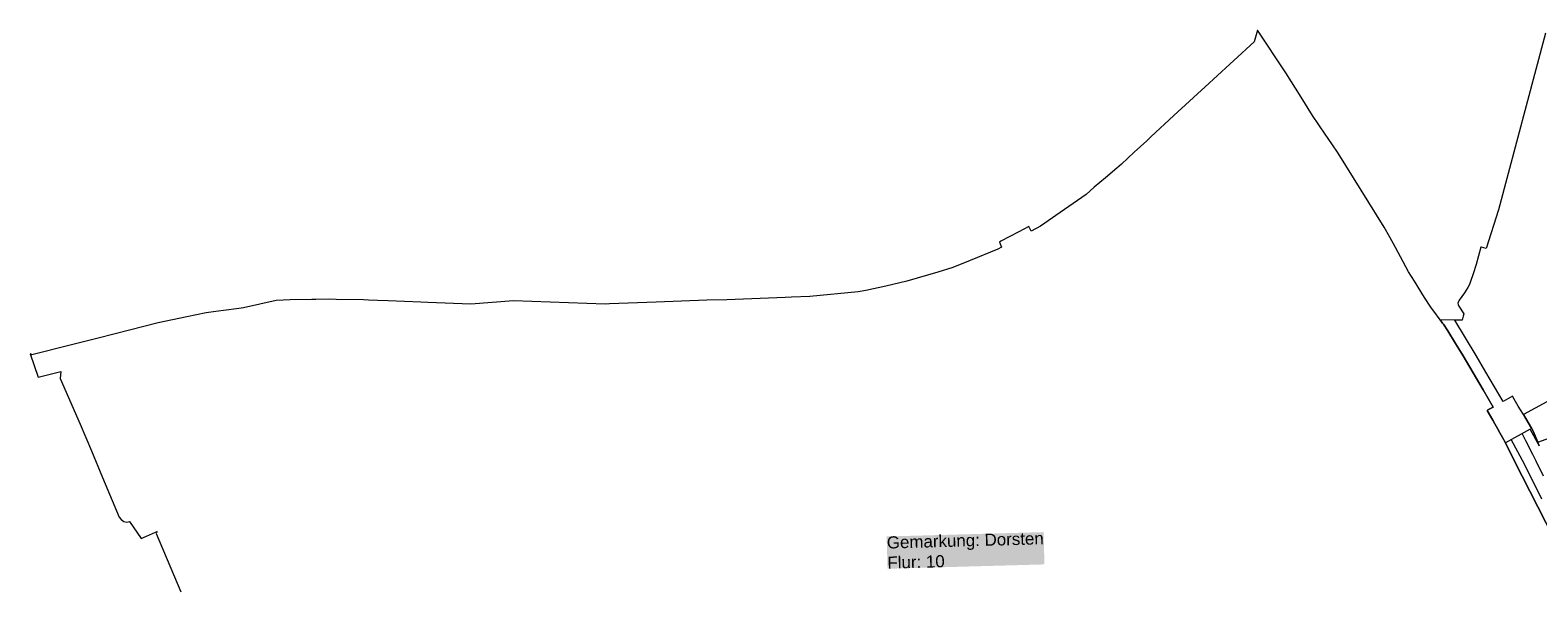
# Model space of a CAD drawing. Header units: millimetres. Extents: x -191 to 81095, y -508122 to 28741.
# Tile 11 of 255: x 3139 to 4073, y 10507 to 10853. Entities that reach past the tile are written whole.
import ezdxf

# ---------------------------------------------------------------- set-up
doc = ezdxf.new("R2010")
doc.units = ezdxf.units.MM
doc.linetypes.add('VE22-087 DB - VST Hervest-Dorsten ALK VA2736$0$1', pattern=[0])
for name, color, linetype, lineweight in [('VE22-087 DB - VST Hervest-Dorsten ALK VA2736$0$AX_Flurstueck', 9, 'VE22-087 DB - VST Hervest-Dorsten ALK VA2736$0$1', 18), ('VE22-087 DB - VST Hervest-Dorsten ALK VA2736$0$AX_Strassenverkehr', 7, 'VE22-087 DB - VST Hervest-Dorsten ALK VA2736$0$1', 18), ('VE22-087 DB - VST Hervest-Dorsten ALK VA2736$0$AX_Strassenverkehrsanlage', 7, 'VE22-087 DB - VST Hervest-Dorsten ALK VA2736$0$1', 18), ('VE22-087 DB - VST Hervest-Dorsten ALK VA2736$0$AX_Wald', 7, 'VE22-087 DB - VST Hervest-Dorsten ALK VA2736$0$1', 18), ('VE22-087 DB - VST Hervest-Dorsten ALK VA2736$0$Flurgrenzen', 9, 'VE22-087 DB - VST Hervest-Dorsten ALK VA2736$0$1', 18)]:
    doc.layers.add(name, color=color, linetype=linetype, lineweight=lineweight)
doc.layers.add('XREF ALK Kataster', color=251, linetype='Continuous')
doc.styles.add('VE22-087 DB - VST Hervest-Dorsten ALK VA2736$0$0', font='arial.ttf')

# ---------------------------------------------------------------- blocks, each defined once
blk = doc.blocks.new('VE22-087 DB - VST Hervest-Dorsten ALK VA2736')
at = {"layer": 'VE22-087 DB - VST Hervest-Dorsten ALK VA2736$0$AX_Flurstueck', "linetype": 'VE22-087 DB - VST Hervest-Dorsten ALK VA2736$0$1', "lineweight": 13, "ltscale": 0.5}
blk.add_polyline3d([(4073.98, 10594.89, 0), (4068.27, 10605.42, 0), (4052.83, 10596.89, 0), (4058.4, 10585.97, 0), (4092.64, 10518.73, 0)], dxfattribs=at)
at = {"layer": 'VE22-087 DB - VST Hervest-Dorsten ALK VA2736$0$AX_Strassenverkehr', "color": 253, "linetype": 'VE22-087 DB - VST Hervest-Dorsten ALK VA2736$0$1', "lineweight": 13, "ltscale": 0.5, "true_color": 0x999999}
blk.add_polyline3d([(4073.98, 10594.89, 0), (4072.96, 10597.34, 0), (4070.1, 10604.19, 0), (4069.09, 10605.87, 0), (4065.43, 10611.97, 0), (4063.99, 10614.37, 0), (4062.17, 10617.38, 0), (4060.81, 10619.65, 0), (4058.3, 10623.84, 0), (4057.18, 10625.69, 0), (4051.4, 10622.47, 0), (4040.77, 10640.65, 0), (4034.82, 10650.97, 0), (4021.48, 10672.87, 0), (4012.5, 10672.99, 0), (4013.98, 10671.02, 0), (4014.45, 10670.39, 0), (4017.26, 10666.2, 0), (4022.05, 10658.48, 0), (4024.1, 10655.09, 0), (4026.7, 10650.79, 0), (4039.06, 10629.73, 0), (4045.29, 10619.07, 0), (4041.96, 10617.22, 0), (4041.58, 10617.01, 0), (4045.05, 10610.9, 0), (4046.35, 10608.62, 0), (4048, 10605.72, 0), (4049.5, 10603.09, 0), (4051.14, 10600.21, 0), (4052.83, 10596.89, 0), (4058.4, 10585.97, 0), (4092.64, 10518.73, 0)], dxfattribs=at)
at = {"layer": 'VE22-087 DB - VST Hervest-Dorsten ALK VA2736$0$AX_Strassenverkehrsanlage', "color": 7, "linetype": 'VE22-087 DB - VST Hervest-Dorsten ALK VA2736$0$1', "lineweight": 13, "ltscale": 0.5, "true_color": 0xf7f7f0}
for points in [[(4076.56, 10576.13, 0), (4071.92, 10585.5, 0), (4069.82, 10589.74, 0), (4065.56, 10598.12, 0), (4063.26, 10602.65, 0)], [(4075.43, 10561.98, 0), (4069.04, 10575.09, 0), (4063.54, 10585.91, 0), (4056.53, 10598.93, 0)]]:
    blk.add_polyline3d(points, dxfattribs=at)
at = {"layer": 'VE22-087 DB - VST Hervest-Dorsten ALK VA2736$0$AX_Wald', "color": 3, "linetype": 'VE22-087 DB - VST Hervest-Dorsten ALK VA2736$0$1', "lineweight": 13, "ltscale": 0.5, "true_color": 0x00ff00}
blk.add_polyline3d([(4078.53, 10622.27, 0), (4063.99, 10614.37, 0), (4065.43, 10611.97, 0), (4069.09, 10605.87, 0), (4070.1, 10604.19, 0), (4072.96, 10597.34, 0), (4103.21, 10608.27, 0)], dxfattribs=at)
at = {"layer": 'VE22-087 DB - VST Hervest-Dorsten ALK VA2736$0$Flurgrenzen', "ltscale": 0.5}
for points in [[(4077.77, 10850.69, 0), (4048.69, 10741.18, 0), (4040.98, 10717.36, 0), (4038.08, 10718.15, 0), (4037.72, 10718.17, 0), (4034.79, 10707.26, 0), (4033, 10701.5, 0), (4031.33, 10696.76, 0), (4030.54, 10694.91, 0), (4029.66, 10693.1, 0), (4028.66, 10691.37, 0), (4027.56, 10689.7, 0), (4024.29, 10685.27, 0), (4023.74, 10684.42, 0), (4023.41, 10683.47, 0), (4023.52, 10682.51, 0), (4023.96, 10681.64, 0), (4027.03, 10676.72, 0), (4026.7, 10675.44, 0), (4026.01, 10672.81, 0), (4021.48, 10672.87, 0), (4012.5, 10672.99, 0), (4013.98, 10671.02, 0), (4014.45, 10670.39, 0), (4017.26, 10666.2, 0), (4022.05, 10658.48, 0), (4024.1, 10655.09, 0), (4026.7, 10650.79, 0), (4039.06, 10629.73, 0), (4045.29, 10619.07, 0), (4041.96, 10617.22, 0), (4041.58, 10617.01, 0), (4045.05, 10610.9, 0), (4046.35, 10608.62, 0), (4048, 10605.72, 0), (4049.5, 10603.09, 0), (4051.14, 10600.21, 0), (4052.83, 10596.89, 0), (4058.4, 10585.97, 0), (4092.64, 10518.73, 0)], [(4092.64, 10518.73, 0), (4058.4, 10585.97, 0), (4052.83, 10596.89, 0), (4051.14, 10600.21, 0), (4049.5, 10603.09, 0), (4048, 10605.72, 0), (4046.35, 10608.62, 0), (4045.05, 10610.9, 0), (4041.58, 10617.01, 0), (4041.96, 10617.22, 0), (4045.29, 10619.07, 0), (4039.06, 10629.73, 0), (4026.7, 10650.79, 0), (4024.1, 10655.09, 0), (4022.05, 10658.48, 0), (4017.26, 10666.2, 0), (4014.45, 10670.39, 0), (4013.98, 10671.02, 0), (4012.5, 10672.99, 0), (4010.8, 10675.25, 0), (4010.15, 10676.15, 0), (4006.66, 10680.98, 0), (4002.73, 10686.84, 0), (3996.47, 10696.95, 0), (3992.93, 10702.71, 0), (3989.5, 10708.95, 0), (3984.78, 10717.98, 0), (3981.35, 10724.24, 0), (3977.7, 10730.38, 0), (3949.31, 10776.25, 0), (3945.39, 10782.21, 0), (3941.27, 10788.01, 0), (3937.2, 10793.85, 0), (3933.31, 10799.73, 0), (3926.28, 10811.07, 0), (3916.8, 10826.18, 0), (3899.25, 10852.53, 0), (3897.22, 10845.2, 0), (3872.06, 10822.2, 0), (3869.46, 10819.79, 0), (3847.54, 10799.56, 0), (3833.28, 10786.39, 0), (3830.73, 10784.04, 0), (3822.98, 10776.89, 0), (3814.99, 10769.51, 0), (3812.24, 10766.98, 0), (3805.19, 10761.02, 0), (3798.22, 10755.2, 0), (3793.12, 10750.79, 0), (3777.06, 10739.61, 0), (3764.85, 10731.1, 0), (3759.19, 10728.05, 0), (3757.63, 10730.98, 0), (3751.38, 10727.66, 0), (3740.28, 10721.75, 0), (3739.4, 10721.28, 0), (3740.7, 10718.13, 0), (3738.44, 10716.91, 0), (3721.24, 10709.8, 0), (3710.58, 10705.4, 0), (3701.3, 10702.63, 0), (3682.18, 10696.95, 0), (3669.18, 10694.03, 0), (3656.6, 10691.21, 0), (3652.04, 10690.42, 0), (3622.1, 10687.62, 0), (3610.69, 10687.13, 0), (3606.69, 10686.95, 0), (3570.69, 10685.37, 0), (3558.29, 10685.32, 0), (3526.92, 10684.06, 0), (3497.97, 10682.89, 0), (3495.24, 10682.78, 0), (3438.53, 10684.89, 0), (3411.97, 10682.79, 0), (3385.46, 10683.86, 0), (3380.97, 10684.05, 0), (3360.89, 10684.86, 0), (3354.21, 10685.13, 0), (3348.71, 10685.36, 0), (3345.45, 10685.49, 0), (3328.68, 10685.73, 0), (3324.17, 10685.8, 0), (3316.01, 10685.77, 0), (3313.47, 10685.77, 0), (3300.17, 10685.54, 0), (3291.49, 10685.07, 0), (3271.16, 10680.5, 0), (3266.85, 10679.92, 0), (3253.97, 10678.2, 0), (3248, 10677.39, 0), (3236.12, 10674.91, 0), (3218.32, 10671.13, 0), (3200.63, 10666.7, 0), (3181.22, 10661.77, 0), (3163.85, 10657.39, 0), (3140.15, 10651.42, 0), (3139.04, 10651.93, 0), (3143.95, 10637.56, 0), (3155.52, 10640.5, 0), (3158.05, 10640.98, 0), (3157.71, 10636.79, 0), (3170, 10608.53, 0), (3176.98, 10591.85, 0), (3183.9, 10575.33, 0), (3194.18, 10550.82, 0), (3195.33, 10549.41, 0), (3197.01, 10548.14, 0), (3198.96, 10547.67, 0), (3200.55, 10548.15, 0), (3207.73, 10537.66, 0), (3211.02, 10539.11, 0), (3216.77, 10541.57, 0), (3217.72, 10542.01, 0), (3217.16, 10540.65, 0), (3232.42, 10504.63, 0)]]:
    blk.add_polyline3d(points, dxfattribs=at)
at = {"layer": 'VE22-087 DB - VST Hervest-Dorsten ALK VA2736$0$Flurgrenzen', "insert": (3669.59, 10538.86), "char_height": 7.5, "attachment_point": 1, "rotation": 1.58958, "style": 'VE22-087 DB - VST Hervest-Dorsten ALK VA2736$0$0', "bg_fill": 1, "box_fill_scale": 1, "bg_fill_color": 7, "bg_fill_true_color": 16777215, "bg_fill_transparency": 0}
blk.add_mtext('Gemarkung: Dorsten\\PFlur: 10', dxfattribs=at)

msp = doc.modelspace()

# ---------------------------------------------------------------- block references
at = {"layer": 'XREF ALK Kataster', "color": 251}
msp.add_blockref('VE22-087 DB - VST Hervest-Dorsten ALK VA2736', (0, 0), dxfattribs=at)

doc.saveas('drawing.dxf')
